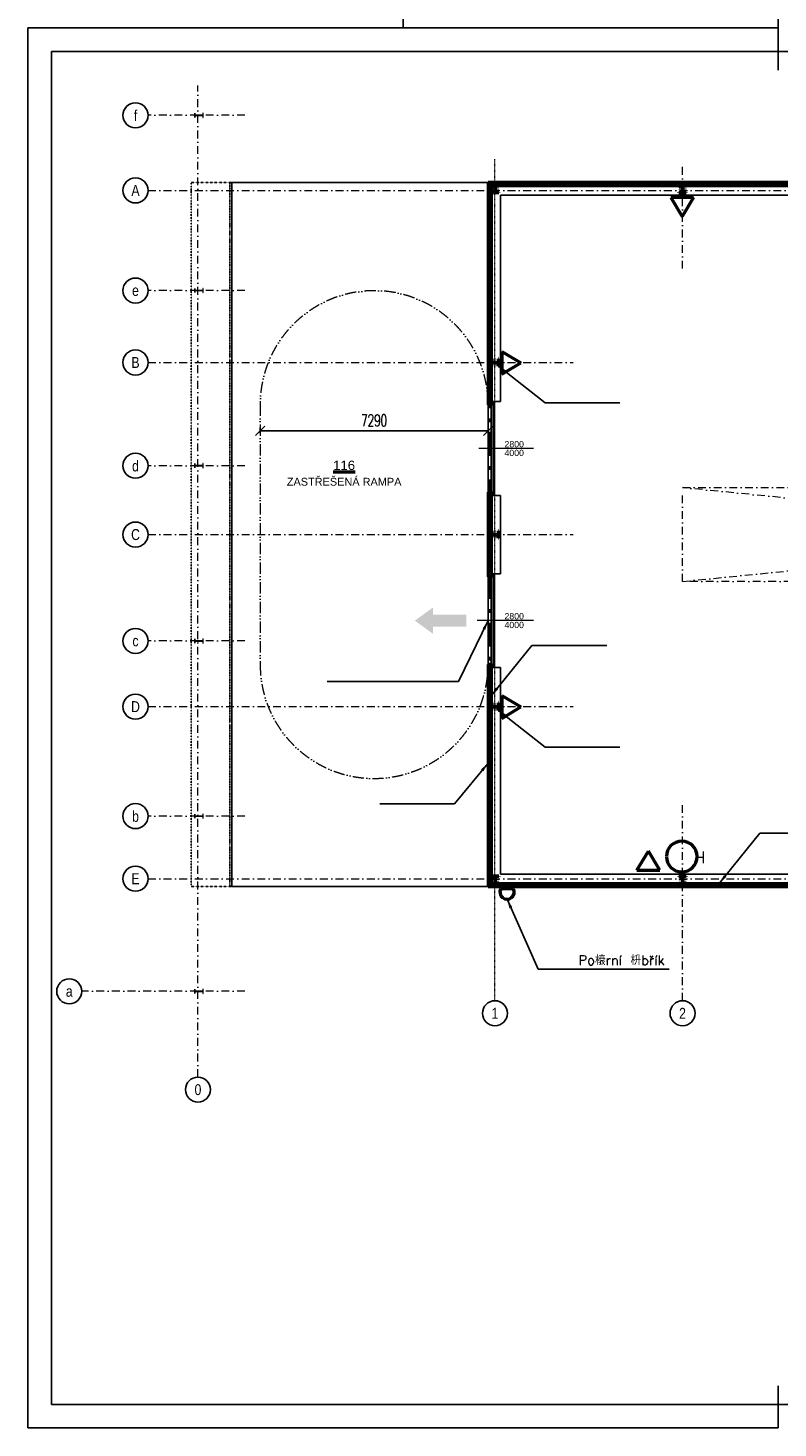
# Model space of a CAD drawing. Header units: millimetres. Extents: x 2886542 to 7567581, y -792623 to 134766.
# Tile 81 of 256: x 3743377 to 3767369, y -263844 to -219095. Entities that reach past the tile are written whole.
import ezdxf
from ezdxf.enums import TextEntityAlignment as Align

# ---------------------------------------------------------------- set-up
doc = ezdxf.new("R2010")
doc.units = ezdxf.units.MM
for name, pattern in [('ACAD_ISO04W100', [30, 24, -3, 0, -3]), ('ACAD_ISO12W100', [21, 12, -3, 0, -3, 0, -3]), ('DASHDOT', [1, 0.5, -0.25, 0, -0.25]), ('DASHDOTX2', [50.8, 25.4, -12.7, 0, -12.7]), ('DIVIDE', [1.25, 0.5, -0.25, 0, -0.25, 0, -0.25]), ('DOT', [0.25, 0, -0.25])]:
    doc.linetypes.add(name, pattern=pattern)
for name, color, linetype, lineweight in [('10', 1, 'DASHDOT', 18), ('_STAVAJICI KCE', 9, 'Continuous', 9), ('CKDVERE_', 7, 'Continuous', 25), ('CKDVERE_OSY', 1, 'Continuous', 18), ('CKDVERE_POPIS', 3, 'Continuous', 25), ('CKDVERE_ZARUBNE_RAM', 5, 'Continuous', 25), ('CKPOPISM', 250, 'Continuous', 50), ('CKPOPISM_POPIS', 3, 'Continuous', 25), ('CKRASTR', 7, 'DASHDOT', 18), ('CKRASTR_POPIS', 3, 'Continuous', 25), ('CKSTENY_NADROVINOU', 7, 'DIVIDE', 25), ('CKSTENY_PODROVINOU', 7, 'Continuous', 25), ('CKSTENY_REZ', 6, 'Continuous', 50), ('CSPROFILY_OSY', 1, 'DASHDOT', 18), ('CSPROFILY_REZY', 4, 'Continuous', 50), ('pohledy', 7, 'Continuous', 25), ('Text obecně', 7, 'Continuous', 25)]:
    doc.layers.add(name, color=color, linetype=linetype, lineweight=lineweight)
doc.layers.add('CKDVERE_DORAZ', color=7, linetype='DOT', lineweight=25, plot=False)
doc.layers.add('požárničina', color=10, linetype='Continuous')
doc.styles.add('ARIAL', font='arial.ttf')
doc.styles.add('DVERE', font='SIMPLEX.shx', dxfattribs={"width": 0.65})
doc.styles.add('ROMANT', font='romant')
doc.styles.get("Standard").update_dxf_attribs({"font": 'arial.ttf'})
doc.dimstyles.new('1_75', dxfattribs={"dimscale": 75, "dimtxt": 2.5, "dimasz": 2, "dimexe": 0.7, "dimexo": 0.625, "dimgap": 1, "dimtad": 1, "dimdec": 0, "dimrnd": 1, "dimtxsty": 'DVERE', "dimblk": 'OBLIQUE', "dimcen": 1.5, "dimclrd": 256, "dimclre": 256, "dimclrt": 4, "dimadec": 0, "dimazin": 0, "dimtm": 1e-09, "dimtfac": 1, "dimtdec": 0, "dimtix": 1, "dimtmove": 2, "dimatfit": 3, "dimldrblk": 'OBLIQUE', "dimfxl": 0, "dimarcsym": 0})
doc.dimstyles.new('úhlová', dxfattribs={"dimscale": 0.2, "dimtxt": 2.5, "dimasz": 1.5, "dimexe": 0, "dimexo": 3, "dimgap": 1, "dimtad": 1, "dimdec": 0, "dimzin": 0, "dimdsep": 46, "dimtxsty": 'ROMANT', "dimcen": 5, "dimclrd": 256, "dimclre": 256, "dimclrt": 7, "dimadec": 1, "dimazin": 0, "dimtfac": 1, "dimtdec": 0, "dimtix": 1, "dimtmove": 2, "dimatfit": 3, "dimfxl": 0, "dimtvp": 2, "dimtolj": 1, "dimtzin": 0, "dimarcsym": 0})

# ---------------------------------------------------------------- blocks, each defined once
blk = doc.blocks.new('CK_S_EXT_HEAHEA240')
for p, q in [((-120, 115), (120, 115)), ((-120, 115), (-120, 103)), ((-120, 103), (-24.75, 103)), ((-3.75, -82), (-3.75, 82)), ((3.75, -82), (3.75, 82)), ((120, 103), (24.75, 103)), ((120, 115), (120, 103)), ((-120, -115), (-120, -103)), ((-120, -103), (-24.75, -103)), ((-120, -115), (120, -115)), ((120, -103), (24.75, -103)), ((120, -115), (120, -103))]:
    blk.add_line(p, q)
for centre, start, end in [((-24.75, 82), 0, 90), ((24.75, 82), 90, 180), ((-24.75, -82), 270, 0), ((24.75, -82), 180, 270)]:
    blk.add_arc(centre, 21, start, end)
blk = doc.blocks.new('CKBL2113015115235', base_point=(56620, 80819))
blk = doc.blocks.new('_Oblique')
at = {"color": 0, "linetype": 'ByBlock', "lineweight": -2}
blk.add_line((-0.5, -0.5), (0.5, 0.5), dxfattribs=at)
blk = doc.blocks.new('*D3081')
at = {"layer": 'Defpoints', "color": 0, "linetype": 'Continuous', "lineweight": 50}
for p in [(3750804, -232136), (3758094, -231975), (3758094, -232136)]:
    blk.add_point(p, dxfattribs=at)
at = {"layer": 'požárničina', "color": 7, "linetype": 'Continuous', "lineweight": -2}
for p, q in [((3750804, -232042), (3750804, -231870)), ((3758094, -232042), (3758094, -231870))]:
    blk.add_line(p, q, dxfattribs=at)
at = {"layer": 'požárničina', "color": 7, "lineweight": -2}
blk.add_line((3750804, -231975), (3758094, -231975), dxfattribs=at)
at = {"layer": 'požárničina', "color": 7, "linetype": 'Continuous', "lineweight": -2, "xscale": 300, "yscale": 300, "zscale": 300, "rotation": 180}
blk.add_blockref('_Oblique', (3750804, -231975), dxfattribs=at)
at = {"layer": 'požárničina', "color": 7, "linetype": 'Continuous', "lineweight": -2, "xscale": 300, "yscale": 300, "zscale": 300}
blk.add_blockref('_Oblique', (3758094, -231975), dxfattribs=at)
at = {"layer": 'požárničina', "color": 7, "linetype": 'Continuous', "lineweight": 9, "insert": (3754449, -231638), "char_height": 375, "attachment_point": 5, "style": 'DVERE'}
blk.add_mtext('7290', dxfattribs=at)

msp = doc.modelspace()

# ---------------------------------------------------------------- hatches: boundary and pattern name
at = {"layer": 'požárničina', "linetype": 'ACAD_ISO04W100', "lineweight": 50, "ltscale": 50, "extrusion": (0, 0, -1)}
h = msp.add_hatch(color=256, dxfattribs=at)
h.paths.add_polyline_path([(-3756337.2, -238228.2), (-3757402.2, -238228.2), (-3757402.2, -237848.6), (-3756337.2, -237848.6)])
h.paths.add_polyline_path([(-3756337.2, -238463.7), (-3756337.2, -238228.2), (-3756337.2, -237848.6), (-3756337.2, -237613), (-3755752.7, -238038.4)])

# ---------------------------------------------------------------- linework, layer by layer
at = {"layer": '10', "color": 250, "ltscale": 500}
for p, q in [((3750314, -221886.7), (3747216.4, -221886.7)), ((3750314, -227486.7), (3747216.4, -227486.7)), ((3750314, -233086.7), (3747216.4, -233086.7)), ((3750314, -238686.7), (3747216.4, -238686.7)), ((3750314, -244286.7), (3747216.4, -244286.7)), ((3750314, -249886.7), (3745097, -249886.7))]:
    msp.add_line(p, q, dxfattribs=at)
at = {"layer": '_STAVAJICI KCE', "color": 250}
for points in [[(3748719.2, -221954.2), (3748719.2, -221905, -0.4142136), (3748734.2, -221890), (3748953.8, -221890, -0.4142136), (3748968.8, -221905), (3748968.8, -221954.2), (3748979, -221954.2), (3748979, -221819.2), (3748968.8, -221819.2), (3748968.8, -221868.4, -0.4142136), (3748953.8, -221883.4), (3748734.2, -221883.4, -0.4142136), (3748719.2, -221868.4), (3748719.2, -221819.2), (3748709, -221819.2), (3748709, -221954.2)], [(3748719.2, -227554.2), (3748719.2, -227505, -0.4142136), (3748734.2, -227490), (3748953.8, -227490, -0.4142136), (3748968.8, -227505), (3748968.8, -227554.2), (3748979, -227554.2), (3748979, -227419.2), (3748968.8, -227419.2), (3748968.8, -227468.4, -0.4142136), (3748953.8, -227483.4), (3748734.2, -227483.4, -0.4142136), (3748719.2, -227468.4), (3748719.2, -227419.2), (3748709, -227419.2), (3748709, -227554.2)], [(3748719.2, -233154.2), (3748719.2, -233105, -0.4142136), (3748734.2, -233090), (3748953.8, -233090, -0.4142136), (3748968.8, -233105), (3748968.8, -233154.2), (3748979, -233154.2), (3748979, -233019.2), (3748968.8, -233019.2), (3748968.8, -233068.4, -0.4142136), (3748953.8, -233083.4), (3748734.2, -233083.4, -0.4142136), (3748719.2, -233068.4), (3748719.2, -233019.2), (3748709, -233019.2), (3748709, -233154.2)], [(3748719.2, -238754.2), (3748719.2, -238705, -0.4142136), (3748734.2, -238690), (3748953.8, -238690, -0.4142136), (3748968.8, -238705), (3748968.8, -238754.2), (3748979, -238754.2), (3748979, -238619.2), (3748968.8, -238619.2), (3748968.8, -238668.4, -0.4142136), (3748953.8, -238683.4), (3748734.2, -238683.4, -0.4142136), (3748719.2, -238668.4), (3748719.2, -238619.2), (3748709, -238619.2), (3748709, -238754.2)], [(3748719.2, -244354.2), (3748719.2, -244305, -0.4142136), (3748734.2, -244290), (3748953.8, -244290, -0.4142136), (3748968.8, -244305), (3748968.8, -244354.2), (3748979, -244354.2), (3748979, -244219.2), (3748968.8, -244219.2), (3748968.8, -244268.4, -0.4142136), (3748953.8, -244283.4), (3748734.2, -244283.4, -0.4142136), (3748719.2, -244268.4), (3748719.2, -244219.2), (3748709, -244219.2), (3748709, -244354.2)], [(3748719.2, -249954.2), (3748719.2, -249905, -0.4142136), (3748734.2, -249890), (3748953.8, -249890, -0.4142136), (3748968.8, -249905), (3748968.8, -249954.2), (3748979, -249954.2), (3748979, -249819.2), (3748968.8, -249819.2), (3748968.8, -249868.4, -0.4142136), (3748953.8, -249883.4), (3748734.2, -249883.4, -0.4142136), (3748719.2, -249868.4), (3748719.2, -249819.2), (3748709, -249819.2), (3748709, -249954.2)]]:
    msp.add_lwpolyline(points, format="xyb", close=True, dxfattribs=at)
at = {"layer": 'CKDVERE_', "color": 250}
for p, q in [((3758254, -231076.7), (3758254, -233996.7)), ((3758254, -231076.7), (3758304, -231076.7)), ((3758304, -231076.7), (3758304, -233996.7)), ((3758254, -233996.7), (3758304, -233996.7)), ((3758254, -236576.7), (3758254, -239496.7)), ((3758254, -236576.7), (3758304, -236576.7)), ((3758304, -236576.7), (3758304, -239496.7)), ((3758254, -239496.7), (3758304, -239496.7))]:
    msp.add_line(p, q, dxfattribs=at)
at = {"layer": 'CKDVERE_DORAZ', "color": 250}
for p, q in [((3758094, -224036.7), (3748594, -224036.7)), ((3748594, -224036.7), (3748594, -246536.7)), ((3758194, -231086.7), (3758194, -233986.7)), ((3758194, -236586.7), (3758194, -239486.7)), ((3758094, -246536.7), (3748594, -246536.7))]:
    msp.add_line(p, q, dxfattribs=at)
at = {"layer": 'CKDVERE_OSY', "color": 250}
for p, q in [((3759544, -232536.7), (3757800.4, -232536.7)), ((3759544, -238036.7), (3757740.5, -238036.7))]:
    msp.add_line(p, q, dxfattribs=at)
at = {"layer": 'CKDVERE_ZARUBNE_RAM', "color": 250}
for p, q in [((3758354, -231036.7), (3758204, -231036.7)), ((3758204, -231136.7), (3758204, -231036.7)), ((3758204, -231136.7), (3758244, -231136.7)), ((3758244, -231096.7), (3758244, -231136.7)), ((3758204, -233936.7), (3758204, -234036.7)), ((3758204, -233936.7), (3758244, -233936.7)), ((3758354, -234036.7), (3758204, -234036.7)), ((3758244, -233976.7), (3758244, -233936.7)), ((3758354, -236536.7), (3758204, -236536.7)), ((3758204, -236636.7), (3758204, -236536.7)), ((3758204, -236636.7), (3758244, -236636.7)), ((3758244, -236596.7), (3758244, -236636.7)), ((3758204, -239436.7), (3758204, -239536.7)), ((3758204, -239436.7), (3758244, -239436.7)), ((3758354, -239536.7), (3758204, -239536.7)), ((3758244, -239476.7), (3758244, -239436.7))]:
    msp.add_line(p, q, dxfattribs=at)
at = {"layer": 'CKRASTR', "color": 250, "ltscale": 500}
for p, q in [((3748814, -252628.2), (3748814, -220932.5)), ((3764314, -226786.7), (3764314, -223286.7)), ((3747216.4, -224286.7), (3801314, -224286.7)), ((3747216.4, -229786.7), (3760821, -229786.7)), ((3764314, -236786.7), (3794314, -233786.7)), ((3794314, -236786.7), (3764314, -233786.7)), ((3747216.4, -235286.7), (3760821, -235286.7)), ((3747216.4, -240786.7), (3760821, -240786.7)), ((3764314, -250186.7), (3764314, -243786.7)), ((3747216.4, -246286.7), (3801314, -246286.7))]:
    msp.add_line(p, q, dxfattribs=at)
at = {"layer": 'CKRASTR', "color": 250}
for p, q in [((3758314, -250186.7), (3758314, -223286.7)), ((3758094, -224036.7), (3749832.9, -224036.7)), ((3758094, -246536.7), (3749832.9, -246536.7))]:
    msp.add_line(p, q, dxfattribs=at)
at = {"layer": 'CKRASTR', "color": 250, "ltscale": 500}
msp.add_lwpolyline([(3764314, -233786.7), (3794314, -233786.7), (3794314, -236786.7), (3764314, -236786.7)], close=True, dxfattribs=at)
at = {"layer": 'CKRASTR_POPIS', "color": 250}
for centre in [(3746816.4, -221886.7), (3746816.4, -224286.7), (3746816.4, -227486.7), (3746816.4, -229786.7), (3746816.4, -233086.7), (3746816.4, -235286.7), (3746816.4, -238686.7), (3746816.4, -240786.7), (3746816.4, -244286.7), (3746816.4, -246286.7), (3744697, -249886.7), (3758314, -250586.7), (3764314, -250586.7), (3748814, -253028.2)]:
    msp.add_circle(centre, 400, dxfattribs=at)
at = {"layer": 'CKSTENY_NADROVINOU', "color": 250}
msp.add_line((3749832.9, -246536.7), (3749832.9, -224036.7), dxfattribs=at)
at = {"layer": 'CKSTENY_PODROVINOU', "color": 250}
for p, q in [((3749894, -224036.7), (3749894, -246536.7)), ((3758094, -224036.7), (3749894, -224036.7)), ((3758494, -224436.7), (3800134, -224436.7)), ((3758494, -231036.7), (3758494, -224436.7)), ((3758094, -233936.7), (3758094, -231136.7)), ((3758194, -233936.7), (3758194, -231136.7)), ((3758494, -236536.7), (3758494, -234036.7)), ((3758094, -239436.7), (3758094, -236636.7)), ((3758194, -239436.7), (3758194, -236636.7)), ((3758494, -246136.7), (3758494, -239536.7)), ((3758094, -246536.7), (3749894, -246536.7)), ((3795034, -246136.7), (3758494, -246136.7))]:
    msp.add_line(p, q, dxfattribs=at)
at = {"layer": 'CKSTENY_REZ', "color": 250}
for p, q in [((3800534, -224036.7), (3758094, -224036.7)), ((3758094, -224036.7), (3758094, -231136.7)), ((3800434, -224136.7), (3758194, -224136.7)), ((3758194, -224136.7), (3758194, -231136.7)), ((3758194, -231136.7), (3758094, -231136.7)), ((3758094, -233936.7), (3758094, -236636.7)), ((3758194, -233936.7), (3758094, -233936.7)), ((3758194, -233936.7), (3758194, -236636.7)), ((3758194, -236636.7), (3758094, -236636.7)), ((3758094, -239436.7), (3758094, -246536.7)), ((3758194, -239436.7), (3758094, -239436.7)), ((3758194, -239436.7), (3758194, -246436.7)), ((3758094, -246536.7), (3783594, -246536.7)), ((3758194, -246436.7), (3795034, -246436.7))]:
    msp.add_line(p, q, dxfattribs=at)
at = {"layer": 'CSPROFILY_OSY', "color": 250}
for p, q in [((3758314, -224091.7), (3758314, -224376.7)), ((3764314, -224091.7), (3764314, -224376.7)), ((3758444, -224251.7), (3758184, -224251.7)), ((3764444, -224251.7), (3764184, -224251.7)), ((3758189, -229786.7), (3758439, -229786.7)), ((3758314, -229656.7), (3758314, -229916.7)), ((3758189, -235286.7), (3758439, -235286.7)), ((3758314, -235156.7), (3758314, -235416.7)), ((3758314, -240656.7), (3758314, -240916.7)), ((3758189, -240786.7), (3758439, -240786.7)), ((3758444, -246321.7), (3758184, -246321.7)), ((3758314, -246196.7), (3758314, -246446.7)), ((3764444, -246321.7), (3764184, -246321.7)), ((3764314, -246196.7), (3764314, -246446.7))]:
    msp.add_line(p, q, dxfattribs=at)
at = {"layer": 'pohledy', "color": 250}
for p, q in [((3758194, -231036.7), (3758494, -231036.7)), ((3758194, -234036.7), (3758494, -234036.7)), ((3758194, -236536.7), (3758494, -236536.7)), ((3758194, -239536.7), (3758494, -239536.7))]:
    msp.add_line(p, q, dxfattribs=at)
at = {"layer": 'požárničina', "linetype": 'DASHDOTX2', "lineweight": 60, "ltscale": 30}
for p, q in [((3758146.5, -246486.2), (3758146.5, -224089.2)), ((3758146.5, -224089.2), (3800482, -224089.2)), ((3783814, -246486.2), (3758146.5, -246486.2))]:
    msp.add_line(p, q, dxfattribs=at)
at = {"layer": 'požárničina', "linetype": 'ACAD_ISO04W100', "lineweight": 50, "ltscale": 50, "extrusion": (0, 0, -1)}
for p, q in [((3763938.7, -224516.1), (3764303.9, -225123)), ((3764669.1, -224516.1), (3763938.7, -224516.1)), ((3764669.1, -224516.1), (3764303.9, -225123)), ((3758538.7, -229431.7), (3759145.5, -229796.9)), ((3758538.7, -229431.7), (3758538.7, -230162.1)), ((3758538.7, -230162.1), (3759145.5, -229796.9)), ((3758538.7, -240431.7), (3759145.5, -240796.9)), ((3758538.7, -240431.7), (3758538.7, -241162.1)), ((3758538.7, -241162.1), (3759145.5, -240796.9)), ((3762856.9, -246017.1), (3763222, -245410.2)), ((3763587.2, -246017.1), (3763222, -245410.2)), ((3762856.9, -246017.1), (3763587.2, -246017.1))]:
    msp.add_line(p, q, dxfattribs=at)
at = {"layer": 'požárničina', "linetype": 'ACAD_ISO12W100', "lineweight": 0, "ltscale": 30}
msp.add_line((3750804, -231136.7), (3750804, -239436.7), dxfattribs=at)
at = {"layer": 'požárničina', "color": 1, "linetype": 'Continuous', "lineweight": 50}
msp.add_line((3758904.8, -246610.8), (3758496.9, -246610.8), dxfattribs=at)
at = {"layer": 'požárničina', "lineweight": 50, "ltscale": 50, "extrusion": (0, 0, -1)}
msp.add_circle((-3764289.9, -245577.9), 492, dxfattribs=at)
at = {"layer": 'požárničina', "linetype": 'ACAD_ISO12W100', "lineweight": 0, "ltscale": 30}
for centre, start, end in [((3754449, -231136.7), 0, 180), ((3754449, -239436.7), 180, 0)]:
    msp.add_arc(centre, 3645, start, end, dxfattribs=at)
at = {"layer": 'požárničina', "color": 1, "linetype": 'Continuous', "lineweight": 50}
msp.add_arc((3758700.9, -246713.3), 228.2, 153.32908, 26.67092, dxfattribs=at)
at = {"layer": 'Text obecně'}
for p, q in [((3755372.8, -174346.2), (3755372.8, -219095.2)), ((3767368.5, -219095.2), (3767368.5, -217746.1)), ((3767368.5, -219095.2), (3767368.5, -217746.1)), ((3743377, -219095.2), (3743377, -263844.2)), ((3767368.5, -219095.2), (3743377, -219095.2)), ((3767368.5, -219095.2), (3755372.8, -219095.2)), ((3767368.5, -219095.2), (3767368.5, -220444.4)), ((3767368.5, -219095.2), (3767368.5, -220444.4)), ((3744127, -219845.2), (3744127, -263094.2)), ((3744127, -219845.2), (3744127, -263094.2)), ((3744127, -219845.2), (3767368.5, -219845.2)), ((3767368.5, -219845.2), (3744127, -219845.2)), ((3767368.5, -219845.2), (3744127, -219845.2)), ((3744127, -219845.2), (3767368.5, -219845.2)), ((3767368.5, -219845.2), (3744127, -219845.2)), ((3767368.5, -219845.2), (3744127, -219845.2)), ((3744127, -219845.2), (3767368.5, -219845.2)), ((3767368.5, -219845.2), (3744127, -219845.2)), ((3767368.5, -219845.2), (3744127, -219845.2)), ((3744127, -219845.2), (3767368.5, -219845.2)), ((3767368.5, -219845.2), (3744127, -219845.2)), ((3767368.5, -219845.2), (3744127, -219845.2)), ((3766618.5, -219845.2), (3744127, -219845.2)), ((3744127, -219845.2), (3767368.5, -219845.2)), ((3767368.5, -219845.2), (3744127, -219845.2)), ((3767368.5, -219845.2), (3744127, -219845.2)), ((3767368.5, -219845.2), (3798867.8, -219845.2)), ((3798867.8, -219845.2), (3767368.5, -219845.2)), ((3798867.8, -219845.2), (3767368.5, -219845.2)), ((3767368.5, -219845.2), (3798867.8, -219845.2)), ((3798867.8, -219845.2), (3767368.5, -219845.2)), ((3798867.8, -219845.2), (3767368.5, -219845.2)), ((3767368.5, -219845.2), (3798867.8, -219845.2)), ((3798867.8, -219845.2), (3767368.5, -219845.2)), ((3798867.8, -219845.2), (3767368.5, -219845.2)), ((3767368.5, -219845.2), (3798867.8, -219845.2)), ((3798867.8, -219845.2), (3767368.5, -219845.2)), ((3798867.8, -219845.2), (3767368.5, -219845.2)), ((3767368.5, -263844.2), (3767368.5, -262495)), ((3767368.5, -263844.2), (3767368.5, -262495)), ((3744127, -263094.2), (3767368.5, -263094.2)), ((3767368.5, -263094.2), (3744127, -263094.2)), ((3767368.5, -263094.2), (3744127, -263094.2)), ((3744127, -263094.2), (3767368.5, -263094.2)), ((3767368.5, -263094.2), (3744127, -263094.2)), ((3767368.5, -263094.2), (3744127, -263094.2)), ((3744127, -263094.2), (3767368.5, -263094.2)), ((3767368.5, -263094.2), (3744127, -263094.2)), ((3767368.5, -263094.2), (3744127, -263094.2)), ((3766618.5, -263094.2), (3744127, -263094.2)), ((3744127, -263094.2), (3767368.5, -263094.2)), ((3767368.5, -263094.2), (3744127, -263094.2)), ((3767368.5, -263094.2), (3744127, -263094.2)), ((3767368.5, -263094.2), (3798867.8, -263094.2)), ((3798867.8, -263094.2), (3767368.5, -263094.2)), ((3798867.8, -263094.2), (3767368.5, -263094.2)), ((3767368.5, -263094.2), (3798867.8, -263094.2)), ((3798867.8, -263094.2), (3767368.5, -263094.2)), ((3798867.8, -263094.2), (3767368.5, -263094.2)), ((3767368.5, -263094.2), (3798867.8, -263094.2)), ((3798867.8, -263094.2), (3767368.5, -263094.2)), ((3798867.8, -263094.2), (3767368.5, -263094.2)), ((3798117.8, -263094.2), (3767368.5, -263094.2)), ((3767368.5, -263094.2), (3798867.8, -263094.2)), ((3798867.8, -263094.2), (3767368.5, -263094.2)), ((3798867.8, -263094.2), (3767368.5, -263094.2)), ((3767368.5, -263844.2), (3743377, -263844.2))]:
    msp.add_line(p, q, dxfattribs=at)

# ---------------------------------------------------------------- block references
at = {"layer": 'CKPOPISM', "color": 250}
ref = msp.add_blockref('CKBL2113015115235', (3753489.4, -233723.1), dxfattribs=at)
ref.add_attrib('JMENO', 'ZASTŘEŠENÁ RAMPA', dxfattribs={"layer": 'CKPOPISM_POPIS', "height": 250}).set_placement((3753489.4, -233723.1), align=Align.CENTER)
ref.add_attrib('CISLO', '%%U116', dxfattribs={"height": 300, "style": 'ARIAL'}).set_placement((3753489.4, -233223.1), align=Align.CENTER)
at = {"layer": 'CSPROFILY_REZY', "color": 250}
for p, rotation in [((3758314, -224251.7), 180), ((3764314, -224251.7), 180), ((3758314, -229786.7), 270), ((3758314, -235286.7), 270), ((3758314, -240786.7), 270), ((3758314, -246321.7), 180), ((3764314, -246321.7), 180)]:
    msp.add_blockref('CK_S_EXT_HEAHEA240', p, dxfattribs=dict(at, rotation=rotation))

# ---------------------------------------------------------------- texts
at = {"layer": 'CKDVERE_POPIS', "color": 250}
for p in [(3758891, -232576.7), (3758891, -238076.7)]:
    msp.add_text(' 4000', height=200, dxfattribs=at).set_placement(p, align=Align.TOP_CENTER)
for p in [(3758891, -232496.7), (3758891, -237996.7)]:
    msp.add_text(' 2800', height=200, dxfattribs=at).set_placement(p, align=Align.CENTER)
at = {"layer": 'CKRASTR_POPIS', "color": 250, "style": 'ARIAL', "width": 0.8}
for s, p in [('f', (3746816.4, -221886.7)), ('A', (3746816.4, -224286.7)), ('e', (3746816.4, -227486.7)), ('B', (3746816.4, -229786.7)), ('d', (3746816.4, -233086.7)), ('C', (3746816.4, -235286.7)), ('c', (3746816.4, -238686.7)), ('D', (3746816.4, -240786.7)), ('b', (3746816.4, -244286.7)), ('E', (3746816.4, -246286.7)), ('a', (3744697, -249886.7)), ('1', (3758314, -250586.7)), ('2', (3764314, -250586.7)), ('0', (3748814, -253028.2))]:
    msp.add_text(s, height=350, dxfattribs=at).set_placement(p, align=Align.MIDDLE)
at = {"layer": 'požárničina', "lineweight": 50, "insert": (3763110.3, -245418.6), "char_height": 367.408, "width": 2378.965, "attachment_point": 1}
msp.add_mtext('{\\Ftxt,bigfont|c238;\\W4.8403; \\W1;H}', dxfattribs=at)
at = {"layer": 'požárničina', "color": 1, "lineweight": 30, "insert": (3763738.6, -248738.1), "char_height": 307.125, "width": 715494.708, "attachment_point": 3}
msp.add_mtext('{\\Ftxt,bigfont|c238;Po榱rní 枡břík}', dxfattribs=at)

# ---------------------------------------------------------------- dimensions: what is measured, and where the dimension line sits
at = {"layer": 'požárničina', "color": 7, "linetype": 'Continuous', "lineweight": 9}
dim = msp.add_linear_dim(base=(3758094, -231975), p1=(3750804, -232135.8), p2=(3758094, -232135.8), dimstyle='1_75', override={"dimscale": 150, "dimclrd": 7, "dimclre": 7, "dimclrt": 7, "dimfxl": 1.25, "dimfxlon": 1, "dimtfill": 1, "dimtfillclr": 256}, dxfattribs=at)
dim.commit()
dim.dimension.update_dxf_attribs({"geometry": '*D3081', "text_midpoint": (3754449, -231637.5)})

# ---------------------------------------------------------------- leaders
at = {"layer": 'požárničina'}
for points in [[(3758429, -229906.7), (3759915.7, -231078.1), (3762309, -231078.1)], [(3758094, -238036.7), (3757145, -239987.3), (3752952.3, -239987.3)], [(3758194, -240437.6), (3759494.7, -238827.7), (3761887.9, -238827.7)], [(3758429, -240906.7), (3759915.7, -242078.1), (3762309, -242078.1)], [(3758094, -242593.8), (3757025.4, -243898.1), (3754632.1, -243898.1)], [(3765487.4, -246436.7), (3766788.1, -244826.9), (3769181.4, -244826.9)], [(3758700.9, -246941.5), (3759696.6, -249178.2), (3763889.3, -249178.2)]]:
    msp.add_leader(points, dimstyle='úhlová', override={"dimasz": 1500, "dimgap": 1, "dimtad": 0}, dxfattribs=at)

doc.saveas('drawing.dxf')
